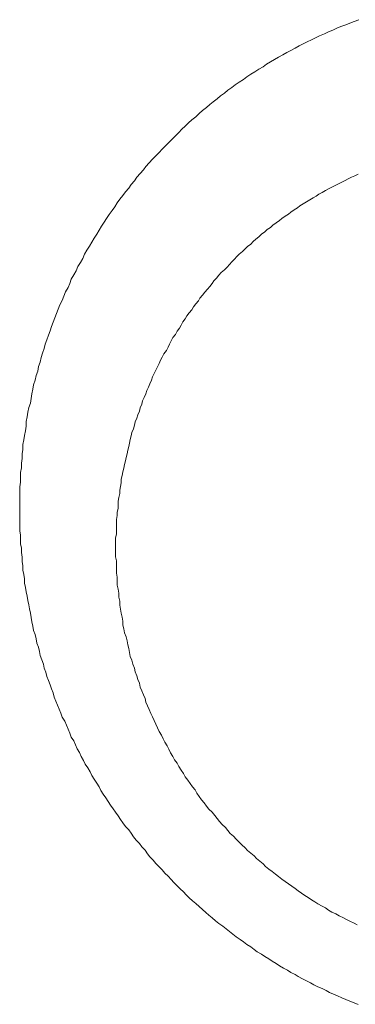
# Model space of a CAD drawing. Header units: millimetres. Extents: x -2274 to 12297, y -16157 to 26321.
# Tile 54 of 256: x -83.617 to -83.208, y -7057.965 to -7056.765. Entities that reach past the tile are written whole.
import ezdxf

# ---------------------------------------------------------------- set-up
doc = ezdxf.new("R2010")
doc.units = ezdxf.units.MM

msp = doc.modelspace()

# ---------------------------------------------------------------- linework, layer by layer
at = {"color": 253, "lineweight": 13}
for points in [[(-83.6173, -7057.3401, 0), (-83.6173, -7057.3344, 0), (-83.6163, -7057.3287, 0), (-83.6163, -7057.323, 0), (-83.6163, -7057.3173, 0), (-83.6153, -7057.3116, 0), (-83.6153, -7057.3059, 0), (-83.6143, -7057.3002, 0), (-83.6143, -7057.2945, 0), (-83.6133, -7057.2889, 0), (-83.6133, -7057.2832, 0), (-83.6123, -7057.2775, 0), (-83.6113, -7057.2719, 0), (-83.6103, -7057.2662, 0), (-83.6093, -7057.2606, 0), (-83.6093, -7057.2549, 0), (-83.6083, -7057.2493, 0), (-83.6073, -7057.2437, 0), (-83.6063, -7057.2381, 0), (-83.6043, -7057.2325, 0), (-83.6033, -7057.2269, 0), (-83.6023, -7057.2213, 0), (-83.6013, -7057.2157, 0), (-83.6003, -7057.2102, 0), (-83.5983, -7057.2046, 0), (-83.5973, -7057.1991, 0), (-83.5953, -7057.1936, 0), (-83.5943, -7057.1881, 0), (-83.5923, -7057.1826, 0), (-83.5913, -7057.1771, 0), (-83.5893, -7057.1716, 0), (-83.5873, -7057.1662, 0), (-83.5863, -7057.1608, 0), (-83.5843, -7057.1553, 0), (-83.5823, -7057.1499, 0), (-83.5803, -7057.1446, 0), (-83.5783, -7057.1392, 0), (-83.5763, -7057.1339, 0), (-83.5743, -7057.1285, 0), (-83.5723, -7057.1232, 0), (-83.5703, -7057.1179, 0), (-83.5683, -7057.1127, 0), (-83.5653, -7057.1074, 0), (-83.5633, -7057.1022, 0), (-83.5613, -7057.097, 0), (-83.5583, -7057.0918, 0), (-83.5563, -7057.0867, 0), (-83.5543, -7057.0815, 0), (-83.5513, -7057.0764, 0), (-83.5483, -7057.0713, 0), (-83.5463, -7057.0663, 0), (-83.5433, -7057.0612, 0), (-83.5403, -7057.0562, 0), (-83.5383, -7057.0512, 0), (-83.5353, -7057.0462, 0), (-83.5323, -7057.0413, 0), (-83.5293, -7057.0364, 0), (-83.5263, -7057.0315, 0), (-83.5233, -7057.0266, 0), (-83.5203, -7057.0218, 0), (-83.5173, -7057.017, 0), (-83.5143, -7057.0122, 0), (-83.5113, -7057.0075, 0), (-83.5083, -7057.0027, 0), (-83.5043, -7056.998, 0), (-83.5013, -7056.9934, 0), (-83.4983, -7056.9887, 0), (-83.4953, -7056.9841, 0), (-83.4913, -7056.9795, 0), (-83.4883, -7056.975, 0), (-83.4843, -7056.9705, 0), (-83.4813, -7056.966, 0), (-83.4773, -7056.9616, 0), (-83.4743, -7056.9571, 0), (-83.4703, -7056.9528, 0), (-83.4663, -7056.9484, 0), (-83.4633, -7056.9441, 0), (-83.4593, -7056.9398, 0), (-83.4553, -7056.9355, 0), (-83.4513, -7056.9313, 0), (-83.4473, -7056.9271, 0), (-83.4433, -7056.923, 0), (-83.4393, -7056.9189, 0), (-83.4353, -7056.9148, 0), (-83.4313, -7056.9108, 0), (-83.4273, -7056.9068, 0), (-83.4233, -7056.9028, 0), (-83.4193, -7056.8989, 0), (-83.4153, -7056.895, 0), (-83.4113, -7056.8911, 0), (-83.4073, -7056.8873, 0), (-83.4023, -7056.8836, 0), (-83.3983, -7056.8798, 0), (-83.3943, -7056.8761, 0), (-83.3893, -7056.8725, 0), (-83.3853, -7056.8689, 0), (-83.3813, -7056.8653, 0), (-83.3763, -7056.8618, 0), (-83.3723, -7056.8583, 0), (-83.3673, -7056.8548, 0), (-83.3633, -7056.8514, 0), (-83.3583, -7056.8481, 0), (-83.3543, -7056.8447, 0), (-83.3493, -7056.8414, 0), (-83.3443, -7056.8382, 0), (-83.3403, -7056.835, 0), (-83.3353, -7056.8319, 0), (-83.3303, -7056.8287, 0), (-83.3253, -7056.8257, 0), (-83.3203, -7056.8226, 0), (-83.3163, -7056.8197, 0), (-83.3113, -7056.8167, 0), (-83.3063, -7056.8138, 0), (-83.3013, -7056.811, 0), (-83.2963, -7056.8082, 0), (-83.2913, -7056.8054, 0), (-83.2863, -7056.8027, 0), (-83.2813, -7056.8, 0), (-83.2763, -7056.7974, 0), (-83.2713, -7056.7948, 0), (-83.2663, -7056.7923, 0), (-83.2613, -7056.7898, 0), (-83.2563, -7056.7873, 0), (-83.2513, -7056.7849, 0), (-83.2453, -7056.7826, 0), (-83.2403, -7056.7802, 0), (-83.2353, -7056.778, 0), (-83.2303, -7056.7758, 0), (-83.2253, -7056.7736, 0), (-83.2193, -7056.7715, 0), (-83.2143, -7056.7694, 0), (-83.2093, -7056.7674, 0), (-83.2033, -7056.7654, 0)], [(-83.2043, -7056.9537, 0), (-83.2083, -7056.9555, 0), (-83.2123, -7056.9574, 0), (-83.2163, -7056.9593, 0), (-83.2203, -7056.9612, 0), (-83.2243, -7056.9632, 0), (-83.2283, -7056.9652, 0), (-83.2323, -7056.9673, 0), (-83.2363, -7056.9693, 0), (-83.2403, -7056.9715, 0), (-83.2443, -7056.9736, 0), (-83.2483, -7056.9758, 0), (-83.2523, -7056.978, 0), (-83.2553, -7056.9803, 0), (-83.2593, -7056.9826, 0), (-83.2633, -7056.9849, 0), (-83.2673, -7056.9873, 0), (-83.2713, -7056.9897, 0), (-83.2753, -7056.9922, 0), (-83.2783, -7056.9946, 0), (-83.2823, -7056.9971, 0), (-83.2863, -7056.9997, 0), (-83.2893, -7057.0023, 0), (-83.2933, -7057.0049, 0), (-83.2973, -7057.0075, 0), (-83.3003, -7057.0102, 0), (-83.3043, -7057.0129, 0), (-83.3083, -7057.0156, 0), (-83.3113, -7057.0184, 0), (-83.3153, -7057.0212, 0), (-83.3183, -7057.024, 0), (-83.3223, -7057.0269, 0), (-83.3253, -7057.0298, 0), (-83.3293, -7057.0327, 0), (-83.3323, -7057.0357, 0), (-83.3353, -7057.0387, 0), (-83.3393, -7057.0417, 0), (-83.3423, -7057.0447, 0), (-83.3453, -7057.0478, 0), (-83.3493, -7057.0509, 0), (-83.3523, -7057.054, 0), (-83.3553, -7057.0572, 0), (-83.3583, -7057.0604, 0), (-83.3613, -7057.0636, 0), (-83.3643, -7057.0669, 0), (-83.3673, -7057.0702, 0), (-83.3713, -7057.0735, 0), (-83.3743, -7057.0768, 0), (-83.3773, -7057.0802, 0), (-83.3803, -7057.0836, 0), (-83.3823, -7057.087, 0), (-83.3853, -7057.0904, 0), (-83.3883, -7057.0939, 0), (-83.3913, -7057.0974, 0), (-83.3943, -7057.1009, 0), (-83.3973, -7057.1045, 0), (-83.3993, -7057.108, 0), (-83.4023, -7057.1116, 0), (-83.4053, -7057.1152, 0), (-83.4073, -7057.1189, 0), (-83.4103, -7057.1226, 0), (-83.4133, -7057.1263, 0), (-83.4153, -7057.13, 0), (-83.4183, -7057.1337, 0), (-83.4203, -7057.1375, 0), (-83.4223, -7057.1413, 0), (-83.4253, -7057.1451, 0), (-83.4273, -7057.1489, 0), (-83.4303, -7057.1528, 0), (-83.4323, -7057.1567, 0), (-83.4343, -7057.1606, 0), (-83.4363, -7057.1645, 0), (-83.4383, -7057.1685, 0), (-83.4413, -7057.1724, 0), (-83.4433, -7057.1764, 0), (-83.4453, -7057.1804, 0), (-83.4473, -7057.1844, 0), (-83.4493, -7057.1885, 0), (-83.4513, -7057.1925, 0), (-83.4533, -7057.1966, 0), (-83.4553, -7057.2007, 0), (-83.4563, -7057.2048, 0), (-83.4583, -7057.2089, 0), (-83.4603, -7057.2131, 0), (-83.4623, -7057.2172, 0), (-83.4633, -7057.2214, 0), (-83.4653, -7057.2256, 0), (-83.4673, -7057.2298, 0), (-83.4683, -7057.234, 0), (-83.4703, -7057.2382, 0), (-83.4713, -7057.2425, 0), (-83.4733, -7057.2467, 0), (-83.4743, -7057.251, 0), (-83.4763, -7057.2553, 0), (-83.4773, -7057.2596, 0), (-83.4783, -7057.2639, 0), (-83.4803, -7057.2682, 0), (-83.4813, -7057.2725, 0), (-83.4823, -7057.2769, 0), (-83.4833, -7057.2812, 0), (-83.4843, -7057.2856, 0), (-83.4853, -7057.2899, 0), (-83.4863, -7057.2943, 0), (-83.4873, -7057.2987, 0), (-83.4883, -7057.3031, 0), (-83.4893, -7057.3075, 0), (-83.4903, -7057.3119, 0), (-83.4913, -7057.3163, 0), (-83.4923, -7057.3207, 0), (-83.4933, -7057.3252, 0), (-83.4933, -7057.3296, 0), (-83.4943, -7057.3341, 0), (-83.4953, -7057.3385, 0), (-83.4953, -7057.3429, 0), (-83.4963, -7057.3474, 0), (-83.4973, -7057.3519, 0), (-83.4973, -7057.3563, 0), (-83.4973, -7057.3608, 0), (-83.4983, -7057.3653, 0), (-83.4983, -7057.3697, 0), (-83.4993, -7057.3742, 0), (-83.4993, -7057.3787, 0), (-83.4993, -7057.3832, 0), (-83.4993, -7057.3877, 0), (-83.4993, -7057.3921, 0), (-83.5003, -7057.3966, 0), (-83.5003, -7057.4011, 0), (-83.5003, -7057.4056, 0), (-83.5003, -7057.4101, 0)], [(-83.2043, -7057.9652, 0), (-83.2093, -7057.9632, 0), (-83.2143, -7057.9612, 0), (-83.2193, -7057.9592, 0), (-83.2243, -7057.9571, 0), (-83.2293, -7057.9549, 0), (-83.2343, -7057.9528, 0), (-83.2393, -7057.9506, 0), (-83.2433, -7057.9483, 0), (-83.2483, -7057.946, 0), (-83.2533, -7057.9437, 0), (-83.2583, -7057.9413, 0), (-83.2623, -7057.9389, 0), (-83.2673, -7057.9365, 0), (-83.2723, -7057.934, 0), (-83.2773, -7057.9314, 0), (-83.2813, -7057.9289, 0), (-83.2863, -7057.9263, 0), (-83.2903, -7057.9236, 0), (-83.2953, -7057.921, 0), (-83.3003, -7057.9183, 0), (-83.3043, -7057.9155, 0), (-83.3093, -7057.9127, 0), (-83.3133, -7057.9099, 0), (-83.3183, -7057.907, 0), (-83.3223, -7057.9042, 0), (-83.3273, -7057.9012, 0), (-83.3313, -7057.8983, 0), (-83.3353, -7057.8952, 0), (-83.3403, -7057.8922, 0), (-83.3443, -7057.8891, 0), (-83.3483, -7057.886, 0), (-83.3533, -7057.8829, 0), (-83.3573, -7057.8797, 0), (-83.3613, -7057.8765, 0), (-83.3653, -7057.8732, 0), (-83.3693, -7057.87, 0), (-83.3743, -7057.8667, 0), (-83.3783, -7057.8633, 0), (-83.3823, -7057.8599, 0), (-83.3863, -7057.8565, 0), (-83.3903, -7057.8531, 0), (-83.3943, -7057.8496, 0), (-83.3983, -7057.8461, 0), (-83.4023, -7057.8425, 0), (-83.4063, -7057.8389, 0), (-83.4103, -7057.8353, 0), (-83.4143, -7057.8317, 0), (-83.4173, -7057.828, 0), (-83.4213, -7057.8243, 0), (-83.4253, -7057.8206, 0), (-83.4293, -7057.8168, 0), (-83.4323, -7057.813, 0), (-83.4363, -7057.8092, 0), (-83.4403, -7057.8053, 0), (-83.4433, -7057.8014, 0), (-83.4473, -7057.7975, 0), (-83.4513, -7057.7936, 0), (-83.4543, -7057.7896, 0), (-83.4583, -7057.7856, 0), (-83.4613, -7057.7816, 0), (-83.4643, -7057.7775, 0), (-83.4683, -7057.7734, 0), (-83.4713, -7057.7693, 0), (-83.4753, -7057.7652, 0), (-83.4783, -7057.761, 0), (-83.4813, -7057.7568, 0), (-83.4843, -7057.7526, 0), (-83.4883, -7057.7484, 0), (-83.4913, -7057.7441, 0), (-83.4943, -7057.7398, 0), (-83.4973, -7057.7355, 0), (-83.5003, -7057.7311, 0), (-83.5033, -7057.7268, 0), (-83.5063, -7057.7224, 0), (-83.5093, -7057.718, 0), (-83.5123, -7057.7135, 0), (-83.5153, -7057.7091, 0), (-83.5183, -7057.7046, 0), (-83.5203, -7057.7001, 0), (-83.5233, -7057.6955, 0), (-83.5263, -7057.691, 0), (-83.5293, -7057.6864, 0), (-83.5313, -7057.6818, 0), (-83.5343, -7057.6772, 0), (-83.5373, -7057.6725, 0), (-83.5393, -7057.6679, 0), (-83.5423, -7057.6632, 0), (-83.5443, -7057.6585, 0), (-83.5473, -7057.6538, 0), (-83.5493, -7057.649, 0), (-83.5513, -7057.6443, 0), (-83.5543, -7057.6395, 0), (-83.5563, -7057.6347, 0), (-83.5583, -7057.6299, 0), (-83.5603, -7057.625, 0), (-83.5623, -7057.6202, 0), (-83.5653, -7057.6153, 0), (-83.5673, -7057.6104, 0), (-83.5693, -7057.6055, 0), (-83.5713, -7057.6006, 0), (-83.5733, -7057.5956, 0), (-83.5753, -7057.5907, 0), (-83.5763, -7057.5857, 0), (-83.5783, -7057.5807, 0), (-83.5803, -7057.5757, 0), (-83.5823, -7057.5707, 0), (-83.5843, -7057.5657, 0), (-83.5853, -7057.5606, 0), (-83.5873, -7057.5556, 0), (-83.5883, -7057.5505, 0), (-83.5903, -7057.5454, 0), (-83.5923, -7057.5403, 0), (-83.5933, -7057.5352, 0), (-83.5943, -7057.5301, 0), (-83.5963, -7057.5249, 0), (-83.5973, -7057.5198, 0), (-83.5983, -7057.5146, 0), (-83.6003, -7057.5095, 0), (-83.6013, -7057.5043, 0), (-83.6023, -7057.4991, 0), (-83.6033, -7057.4939, 0), (-83.6043, -7057.4887, 0), (-83.6053, -7057.4834, 0), (-83.6063, -7057.4782, 0), (-83.6073, -7057.473, 0), (-83.6083, -7057.4677, 0), (-83.6093, -7057.4625, 0), (-83.6103, -7057.4572, 0), (-83.6113, -7057.4519, 0), (-83.6113, -7057.4467, 0), (-83.6123, -7057.4414, 0), (-83.6133, -7057.4361, 0), (-83.6133, -7057.4308, 0), (-83.6143, -7057.4255, 0), (-83.6143, -7057.4202, 0), (-83.6153, -7057.4148, 0), (-83.6153, -7057.4095, 0), (-83.6163, -7057.4042, 0), (-83.6163, -7057.3989, 0), (-83.6163, -7057.3935, 0), (-83.6173, -7057.3882, 0), (-83.6173, -7057.3829, 0), (-83.6173, -7057.3775, 0), (-83.6173, -7057.3722, 0), (-83.6173, -7057.3668, 0), (-83.6173, -7057.3615, 0), (-83.6173, -7057.3561, 0), (-83.6173, -7057.3508, 0), (-83.6173, -7057.3454, 0), (-83.6173, -7057.3401, 0)], [(-83.5003, -7057.4101, 0), (-83.5003, -7057.415, 0), (-83.5003, -7057.4199, 0), (-83.4993, -7057.4248, 0), (-83.4993, -7057.4298, 0), (-83.4993, -7057.4347, 0), (-83.4993, -7057.4396, 0), (-83.4983, -7057.4445, 0), (-83.4983, -7057.4494, 0), (-83.4983, -7057.4543, 0), (-83.4973, -7057.4592, 0), (-83.4963, -7057.4641, 0), (-83.4963, -7057.469, 0), (-83.4953, -7057.4738, 0), (-83.4953, -7057.4787, 0), (-83.4943, -7057.4836, 0), (-83.4933, -7057.4884, 0), (-83.4923, -7057.4933, 0), (-83.4913, -7057.4981, 0), (-83.4913, -7057.503, 0), (-83.4903, -7057.5078, 0), (-83.4893, -7057.5126, 0), (-83.4873, -7057.5174, 0), (-83.4863, -7057.5222, 0), (-83.4853, -7057.527, 0), (-83.4843, -7057.5317, 0), (-83.4833, -7057.5365, 0), (-83.4823, -7057.5412, 0), (-83.4803, -7057.546, 0), (-83.4793, -7057.5507, 0), (-83.4773, -7057.5554, 0), (-83.4763, -7057.5601, 0), (-83.4743, -7057.5647, 0), (-83.4733, -7057.5694, 0), (-83.4713, -7057.574, 0), (-83.4703, -7057.5787, 0), (-83.4683, -7057.5833, 0), (-83.4663, -7057.5879, 0), (-83.4643, -7057.5924, 0), (-83.4633, -7057.597, 0), (-83.4613, -7057.6015, 0), (-83.4593, -7057.6061, 0), (-83.4573, -7057.6106, 0), (-83.4553, -7057.615, 0), (-83.4533, -7057.6195, 0), (-83.4513, -7057.6239, 0), (-83.4493, -7057.6284, 0), (-83.4473, -7057.6328, 0), (-83.4443, -7057.6371, 0), (-83.4423, -7057.6415, 0), (-83.4403, -7057.6458, 0), (-83.4373, -7057.6502, 0), (-83.4353, -7057.6544, 0), (-83.4333, -7057.6587, 0), (-83.4303, -7057.663, 0), (-83.4283, -7057.6672, 0), (-83.4253, -7057.6714, 0), (-83.4233, -7057.6755, 0), (-83.4203, -7057.6797, 0), (-83.4173, -7057.6838, 0), (-83.4153, -7057.6879, 0), (-83.4123, -7057.692, 0), (-83.4093, -7057.696, 0), (-83.4063, -7057.7001, 0), (-83.4033, -7057.704, 0), (-83.4013, -7057.708, 0), (-83.3983, -7057.7119, 0), (-83.3953, -7057.7159, 0), (-83.3923, -7057.7197, 0), (-83.3893, -7057.7236, 0), (-83.3863, -7057.7274, 0), (-83.3823, -7057.7312, 0), (-83.3793, -7057.735, 0), (-83.3763, -7057.7387, 0), (-83.3733, -7057.7424, 0), (-83.3703, -7057.7461, 0), (-83.3663, -7057.7497, 0), (-83.3633, -7057.7533, 0), (-83.3603, -7057.7569, 0), (-83.3563, -7057.7604, 0), (-83.3533, -7057.7639, 0), (-83.3493, -7057.7674, 0), (-83.3463, -7057.7709, 0), (-83.3423, -7057.7743, 0), (-83.3393, -7057.7777, 0), (-83.3353, -7057.781, 0), (-83.3313, -7057.7843, 0), (-83.3283, -7057.7876, 0), (-83.3243, -7057.7908, 0), (-83.3203, -7057.794, 0), (-83.3173, -7057.7972, 0), (-83.3133, -7057.8003, 0), (-83.3093, -7057.8034, 0), (-83.3053, -7057.8065, 0), (-83.3013, -7057.8095, 0), (-83.2973, -7057.8125, 0), (-83.2933, -7057.8155, 0), (-83.2893, -7057.8184, 0), (-83.2853, -7057.8212, 0), (-83.2813, -7057.8241, 0), (-83.2773, -7057.8269, 0), (-83.2733, -7057.8296, 0), (-83.2693, -7057.8324, 0), (-83.2653, -7057.835, 0), (-83.2613, -7057.8377, 0), (-83.2573, -7057.8403, 0), (-83.2533, -7057.8428, 0), (-83.2483, -7057.8454, 0), (-83.2443, -7057.8478, 0), (-83.2403, -7057.8503, 0), (-83.2363, -7057.8527, 0), (-83.2313, -7057.855, 0), (-83.2273, -7057.8573, 0), (-83.2223, -7057.8596, 0), (-83.2183, -7057.8618, 0), (-83.2143, -7057.864, 0), (-83.2093, -7057.8662, 0), (-83.2053, -7057.8683, 0)]]:
    msp.add_polyline3d(points, dxfattribs=at)

doc.saveas('drawing.dxf')
